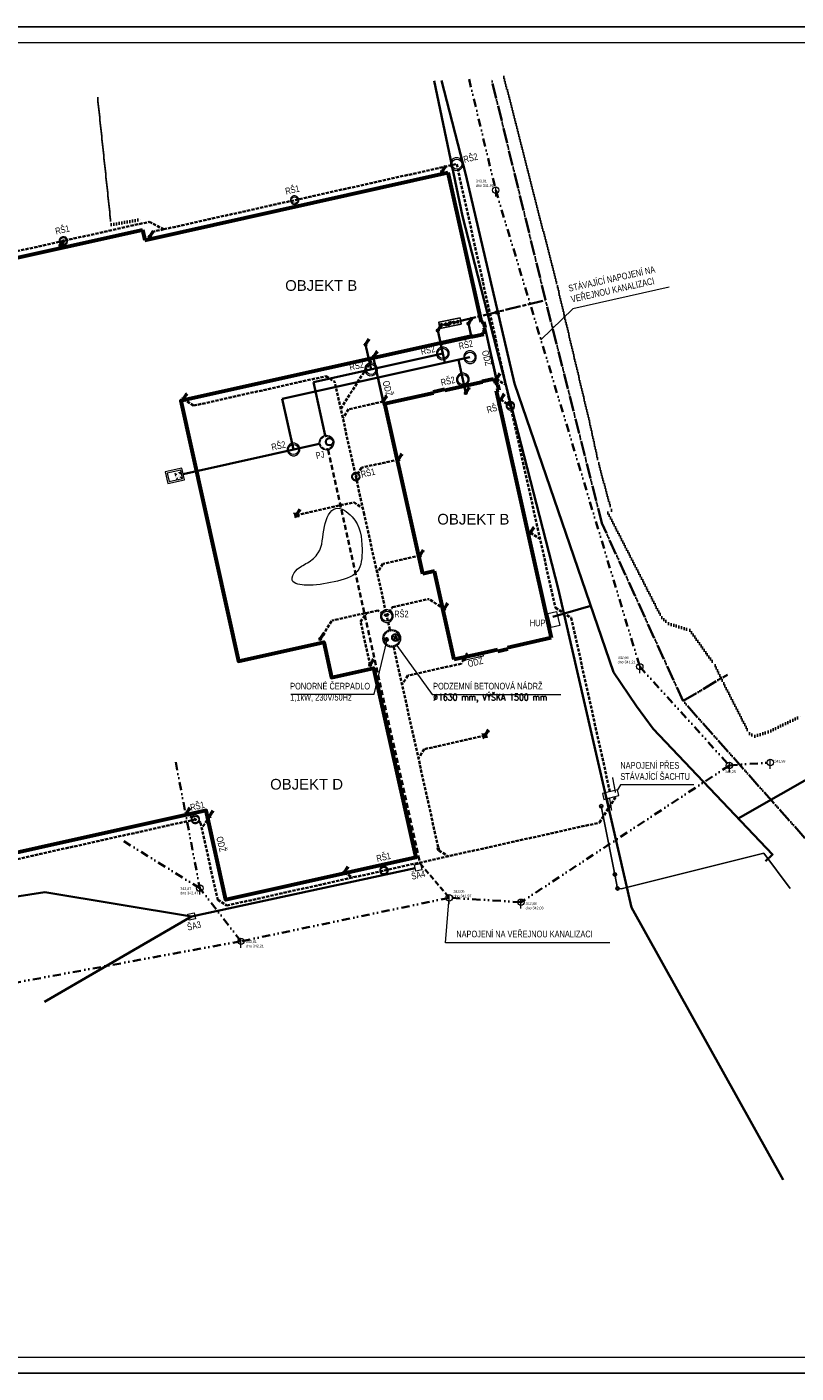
# Model space of a CAD drawing. Header units: millimetres. Extents: x -1433347067 to -1432459507, y -1937135982 to -1937009982.
# Tile 2 of 5: x -1433275027 to -1433202987, y -1937135982 to -1937009982. Entities that reach past the tile are written whole.
import ezdxf
from ezdxf.enums import TextEntityAlignment as Align
from ezdxf.lldxf.tags import DXFTag

# ---------------------------------------------------------------- set-up
doc = ezdxf.new("R2010")
doc.units = ezdxf.units.MM
doc.header["$LTSCALE"] = 20
for name, pattern in [('ACAD_ISO06W100', [36, 24, -3, 0, -3, 0, -3, 0, -3]), ('ACAD_ISO08W100', [36, 24, -3, 6, -3]), ('ACAD_ISO10W100', [18, 12, -3, 0, -3]), ('Carkovana', [0.21, 0.15, -0.06]), ('DASHDOT', [25.4, 12.7, -6.35, 0, -6.35]), ('DASHED', [19.05, 12.7, -6.35]), ('DASHED2', [9.525, 6.35, -3.175]), ('DIVIDE', [31.75, 12.7, -6.35, 0, -6.35, 0, -6.35]), ('TEÈKOVANÁ', [6.35, 0, -6.35])]:
    doc.linetypes.add(name, pattern=pattern)
for name, color, linetype, lineweight in [('24', 7, 'Continuous', 13), ('58', 7, 'Continuous', 13), ('9', 7, 'Continuous', 13), ('AA_FORMÁTY TISK', 7, 'Continuous', 15), ('CKEL_VEDENI_SLABOPROUD_NADZ', 7, 'EL_VEDENI_SLABOPROUD_NADZ', 25), ('CKPLYN_POTRUBI_ST_PODZ', 7, 'PLYN_POTRUBI_ST_PODZ', 25), ('CKSTENY_PODROVINOU', 7, 'Continuous', 13), ('CKVENKOVNI_OSVETLENI_PODZ', 7, 'VENKOVNI_OSVETLENI_PODZ', 25), ('CKVODA_PITNA_PODZ', 7, 'VODA_PITNA_PODZ', 25), ('Standard', 7, 'Continuous', 25), ('Trasy sítí', 7, 'Continuous', 50), ('VZT-texty_male', 3, 'Continuous', 18), ('Z-p_plyn', 4, 'PLYN_ROZVOD', 50), ('ZTI-kan_st_destova', 9, 'Continuous', 50), ('ZTI-kan_st_splaskova', 251, 'Continuous', 50), ('ZTI-kanal_destova', 60, 'Carkovana', 50), ('ZTI-kanal_pripojovaci-popis', 7, 'Continuous', 13), ('ZTI-kanal_splaskova', 2, 'Continuous', 50), ('ZTI-komponenty', 120, 'Continuous', 20), ('ZTI-potrubi_studena_voda', 5, 'DASHDOT', 50), ('ZTI_popis', 254, 'Continuous', 25)]:
    doc.layers.add(name, color=color, linetype=linetype, lineweight=lineweight)
doc.layers.add('AA_FORMÁTY NETISK', color=40, linetype='Continuous', plot=False)
doc.layers.add('Netisk', color=7, linetype='Continuous', plot=False)
doc.styles.add('ARIAL', font='arial.ttf')
doc.styles.get("Standard").update_dxf_attribs({"font": 'ic-simplex.shx', "width": 0.8})
doc.linetypes.add('EL_VEDENI_SLABOPROUD_NADZ', pattern='A,35,-30,[116,CADKON.SHX,S=5,R=0,X=0,Y=0],-35', length=100)
doc.linetypes.add('HRANICE1', pattern='A,6.35,-2.54,[133,ltypeshp.shx,S=2.54,R=0,X=-2.54,Y=0],-2.54,25.4', length=36.83)
doc.linetypes.add('HRANICE2', pattern='A,6.35,-2.54,[132,ltypeshp.shx,S=2.54,R=0,X=-2.54,Y=0],-2.54,25.4', length=36.83)
doc.linetypes.add('KANALIZACE_DESTOVA_NADZ', pattern='A,10,-15,[102,CADKON.SHX,S=5,R=0,X=0,Y=5],-5,[106,CADKON.SHX,S=5,R=0,X=10,Y=0],30,-15,10,-10', length=95)
tags = doc.linetypes.add('PLYN', pattern='A,12.7,-5.08,["GAS",Standard,S=2.54,R=0,X=-2.54,Y=-1.27],-6.35', length=24.13).pattern_tags.tags
tags[6] = DXFTag(74, 10)
doc.linetypes.add('PLYN_POTRUBI_ST_PODZ', pattern='A,35,-15,[113,CADKON.SHX,S=5,R=0,X=0,Y=0],-50', length=100)
doc.linetypes.add('PLYN_ROZVOD', pattern='A,35,-15,[127,CADKON.SHX,S=5,R=0,X=0,Y=0],-15', length=65)
doc.linetypes.add('VENKOVNI_OSVETLENI_PODZ', pattern='A,25,-18,25,-18.25,25,-18.25,["VO",Standard,S=9,R=0,X=-12,Y=-4.5],-12', length=141.5)
doc.linetypes.add('VODA_PITNA_PODZ', pattern='A,35,-15,[117,CADKON.SHX,S=1.25,R=0,X=0,Y=0],-50', length=100)

# ---------------------------------------------------------------- blocks, each defined once
blk = doc.blocks.new('*U282')
at = {"color": 0, "linetype": 'ByBlock', "lineweight": -2}
for p, q in [((35.36, 35.36), (424.26, 424.26)), ((424.26, 424.26), (291.68, 344.71)), ((344.71, 291.68), (424.26, 424.26))]:
    blk.add_line(p, q, dxfattribs=at)
blk.add_circle((0, 0), 50, dxfattribs=at)
blk = doc.blocks.new('*U286')
at = {"color": 0, "linetype": 'ByBlock', "lineweight": -2}
for p, q in [((35.36, 35.36), (424.26, 424.26)), ((424.26, 424.26), (291.68, 344.71)), ((344.71, 291.68), (424.26, 424.26))]:
    blk.add_line(p, q, dxfattribs=at)
blk.add_circle((0, 0), 50, dxfattribs=at)
blk = doc.blocks.new('*U287')
at = {"color": 0, "linetype": 'ByBlock', "lineweight": -2}
for p, q in [((35.36, 35.36), (424.26, 424.26)), ((424.26, 424.26), (291.68, 344.71)), ((344.71, 291.68), (424.26, 424.26))]:
    blk.add_line(p, q, dxfattribs=at)
blk.add_circle((0, 0), 50, dxfattribs=at)
blk = doc.blocks.new('*U288')
at = {"color": 0, "linetype": 'ByBlock', "lineweight": -2}
for p, q in [((35.36, 35.36), (424.26, 424.26)), ((424.26, 424.26), (291.68, 344.71)), ((344.71, 291.68), (424.26, 424.26))]:
    blk.add_line(p, q, dxfattribs=at)
blk.add_circle((0, 0), 50, dxfattribs=at)
blk = doc.blocks.new('*U289')
at = {"color": 0, "linetype": 'ByBlock', "lineweight": -2}
for p, q in [((35.36, 35.36), (424.26, 424.26)), ((424.26, 424.26), (291.68, 344.71)), ((344.71, 291.68), (424.26, 424.26))]:
    blk.add_line(p, q, dxfattribs=at)
blk.add_circle((0, 0), 50, dxfattribs=at)
blk = doc.blocks.new('*U290')
at = {"color": 0, "linetype": 'ByBlock', "lineweight": -2}
for p, q in [((35.36, 35.36), (424.26, 424.26)), ((424.26, 424.26), (291.68, 344.71)), ((344.71, 291.68), (424.26, 424.26))]:
    blk.add_line(p, q, dxfattribs=at)
blk.add_circle((0, 0), 50, dxfattribs=at)
blk = doc.blocks.new('*U291')
at = {"color": 0, "linetype": 'ByBlock', "lineweight": -2}
for p, q in [((35.36, 35.36), (424.26, 424.26)), ((424.26, 424.26), (291.68, 344.71)), ((344.71, 291.68), (424.26, 424.26))]:
    blk.add_line(p, q, dxfattribs=at)
blk.add_circle((0, 0), 50, dxfattribs=at)
blk = doc.blocks.new('*U292')
at = {"color": 0, "linetype": 'ByBlock', "lineweight": -2}
for p, q in [((35.36, 35.36), (424.26, 424.26)), ((424.26, 424.26), (291.68, 344.71)), ((344.71, 291.68), (424.26, 424.26))]:
    blk.add_line(p, q, dxfattribs=at)
blk.add_circle((0, 0), 50, dxfattribs=at)
blk = doc.blocks.new('*U293')
at = {"color": 0, "linetype": 'ByBlock', "lineweight": -2}
for p, q in [((35.36, 35.36), (424.26, 424.26)), ((424.26, 424.26), (291.68, 344.71)), ((344.71, 291.68), (424.26, 424.26))]:
    blk.add_line(p, q, dxfattribs=at)
blk.add_circle((0, 0), 50, dxfattribs=at)
blk = doc.blocks.new('*U294')
at = {"color": 0, "linetype": 'ByBlock', "lineweight": -2}
for p, q in [((35.36, 35.36), (424.26, 424.26)), ((424.26, 424.26), (291.68, 344.71)), ((344.71, 291.68), (424.26, 424.26))]:
    blk.add_line(p, q, dxfattribs=at)
blk.add_circle((0, 0), 50, dxfattribs=at)
blk = doc.blocks.new('*U295')
at = {"color": 0, "linetype": 'ByBlock', "lineweight": -2}
for p, q in [((35.36, 35.36), (424.26, 424.26)), ((424.26, 424.26), (291.68, 344.71)), ((344.71, 291.68), (424.26, 424.26))]:
    blk.add_line(p, q, dxfattribs=at)
blk.add_circle((0, 0), 50, dxfattribs=at)
blk = doc.blocks.new('*U296')
at = {"color": 0, "linetype": 'ByBlock', "lineweight": -2}
for p, q in [((35.36, 35.36), (424.26, 424.26)), ((424.26, 424.26), (291.68, 344.71)), ((344.71, 291.68), (424.26, 424.26))]:
    blk.add_line(p, q, dxfattribs=at)
blk.add_circle((0, 0), 50, dxfattribs=at)
blk = doc.blocks.new('*U297')
at = {"color": 0, "linetype": 'ByBlock', "lineweight": -2}
for p, q in [((35.36, 35.36), (424.26, 424.26)), ((424.26, 424.26), (291.68, 344.71)), ((344.71, 291.68), (424.26, 424.26))]:
    blk.add_line(p, q, dxfattribs=at)
blk.add_circle((0, 0), 50, dxfattribs=at)
blk = doc.blocks.new('*U298')
at = {"color": 0, "linetype": 'ByBlock', "lineweight": -2}
for p, q in [((35.36, 35.36), (424.26, 424.26)), ((424.26, 424.26), (291.68, 344.71)), ((344.71, 291.68), (424.26, 424.26))]:
    blk.add_line(p, q, dxfattribs=at)
blk.add_circle((0, 0), 50, dxfattribs=at)
blk = doc.blocks.new('*U299')
at = {"color": 0, "linetype": 'ByBlock', "lineweight": -2}
for p, q in [((35.36, 35.36), (424.26, 424.26)), ((424.26, 424.26), (291.68, 344.71)), ((344.71, 291.68), (424.26, 424.26))]:
    blk.add_line(p, q, dxfattribs=at)
blk.add_circle((0, 0), 50, dxfattribs=at)
blk = doc.blocks.new('*U300')
at = {"color": 0, "linetype": 'ByBlock', "lineweight": -2}
for p, q in [((35.36, 35.36), (424.26, 424.26)), ((424.26, 424.26), (291.68, 344.71)), ((344.71, 291.68), (424.26, 424.26))]:
    blk.add_line(p, q, dxfattribs=at)
blk.add_circle((0, 0), 50, dxfattribs=at)
blk = doc.blocks.new('*U301')
at = {"color": 0, "linetype": 'ByBlock', "lineweight": -2}
for p, q in [((35.36, 35.36), (424.26, 424.26)), ((424.26, 424.26), (291.68, 344.71)), ((344.71, 291.68), (424.26, 424.26))]:
    blk.add_line(p, q, dxfattribs=at)
blk.add_circle((0, 0), 50, dxfattribs=at)
blk = doc.blocks.new('*U302')
at = {"color": 0, "linetype": 'ByBlock', "lineweight": -2}
for p, q in [((35.36, 35.36), (424.26, 424.26)), ((424.26, 424.26), (291.68, 344.71)), ((344.71, 291.68), (424.26, 424.26))]:
    blk.add_line(p, q, dxfattribs=at)
blk.add_circle((0, 0), 50, dxfattribs=at)
blk = doc.blocks.new('*U303')
at = {"color": 0, "linetype": 'ByBlock', "lineweight": -2}
for p, q in [((35.36, 35.36), (424.26, 424.26)), ((424.26, 424.26), (291.68, 344.71)), ((344.71, 291.68), (424.26, 424.26))]:
    blk.add_line(p, q, dxfattribs=at)
blk.add_circle((0, 0), 50, dxfattribs=at)
blk = doc.blocks.new('*U278')
at = {"color": 0, "linetype": 'ByBlock', "lineweight": -2}
for points in [[(286.1, 0), (65, 0)], [(309.21, 55.79), (152.87, 212.13)], [(365, 78.9), (365, 300)], [(420.79, 55.79), (577.13, 212.13)], [(665, 0), (443.9, 0)], [(152.87, -212.13), (309.21, -55.79)], [(365, -300), (365, -78.9)], [(577.13, -212.13), (420.79, -55.79)]]:
    blk.add_lwpolyline(points, dxfattribs=at)
for radius in [365, 300, 78.9]:
    blk.add_circle((365, 0), radius, dxfattribs=at)
blk = doc.blocks.new('*U304')
at = {"color": 0, "linetype": 'ByBlock', "lineweight": -2}
for p, q in [((35.36, 35.36), (424.26, 424.26)), ((424.26, 424.26), (291.68, 344.71)), ((344.71, 291.68), (424.26, 424.26))]:
    blk.add_line(p, q, dxfattribs=at)
blk.add_circle((0, 0), 50, dxfattribs=at)
blk = doc.blocks.new('*U277', base_point=(-190, 0))
at = {"linetype": 'ByBlock'}
blk.add_circle((0, 0), 150, dxfattribs=at)
for start, end in [(0, 180), (180, 0)]:
    blk.add_arc((0, 0), 190, start, end, dxfattribs=at)
blk = doc.blocks.new('*U305', base_point=(125, 125))
at = {"linetype": 'ByBlock'}
for p, q in [((-44, 294), (0, 250)), ((-44, -44), (0, 0)), ((250, 250), (294, 294)), ((250, 0), (294, -44))]:
    blk.add_line(p, q, dxfattribs=at)
for points in [[(0, 0), (250, 0), (250, 250), (0, 250)], [(20, 20), (230, 20), (230, 230), (20, 230)], [(65, 65), (185, 65), (185, 185), (65, 185)], [(75, 75), (175, 75), (175, 175), (75, 175)]]:
    blk.add_lwpolyline(points, close=True, dxfattribs=at)
blk.add_text('S', height=50, dxfattribs=at).set_placement((127, 102), align=Align.CENTER)
blk = doc.blocks.new('*U311')
at = {"color": 0, "linetype": 'ByBlock', "lineweight": -2}
for p, q in [((35.36, 35.36), (424.26, 424.26)), ((424.26, 424.26), (291.68, 344.71)), ((344.71, 291.68), (424.26, 424.26))]:
    blk.add_line(p, q, dxfattribs=at)
blk.add_circle((0, 0), 50, dxfattribs=at)
blk = doc.blocks.new('*U312')
at = {"color": 0, "linetype": 'ByBlock', "lineweight": -2}
for p, q in [((35.36, 35.36), (424.26, 424.26)), ((424.26, 424.26), (291.68, 344.71)), ((344.71, 291.68), (424.26, 424.26))]:
    blk.add_line(p, q, dxfattribs=at)
blk.add_circle((0, 0), 50, dxfattribs=at)
blk = doc.blocks.new('*U313')
at = {"color": 0, "linetype": 'ByBlock', "lineweight": -2}
for p, q in [((35.36, 35.36), (424.26, 424.26)), ((424.26, 424.26), (291.68, 344.71)), ((344.71, 291.68), (424.26, 424.26))]:
    blk.add_line(p, q, dxfattribs=at)
blk.add_circle((0, 0), 50, dxfattribs=at)
blk = doc.blocks.new('*U314')
at = {"color": 0, "linetype": 'ByBlock', "lineweight": -2}
for p, q in [((35.36, 35.36), (424.26, 424.26)), ((424.26, 424.26), (291.68, 344.71)), ((344.71, 291.68), (424.26, 424.26))]:
    blk.add_line(p, q, dxfattribs=at)
blk.add_circle((0, 0), 50, dxfattribs=at)
blk = doc.blocks.new('*U310')
at = {"color": 0, "linetype": 'ByBlock', "lineweight": -2}
for centre, radius in [((690, 0), 690), ((390, 0), 390), ((390, 0), 300)]:
    blk.add_circle(centre, radius, dxfattribs=at)
at = {"color": 0, "linetype": 'DASHED', "lineweight": -2}
blk.add_circle((690, 0), 600, dxfattribs=at)
blk = doc.blocks.new('*U309', base_point=(0, 650))
at = {"color": 0, "linetype": 'ByBlock', "lineweight": -2}
for p, q in [((950, 1450), (-150, 1450)), ((-150, 1450), (-150, -150)), ((0, 1300), (0, 0)), ((800, 1300), (0, 1300)), ((800, 0), (800, 1300)), ((950, -150), (950, 1450)), ((0, 0), (800, 0)), ((-150, -150), (950, -150))]:
    blk.add_line(p, q, dxfattribs=at)
blk = doc.blocks.new('*U308')
at = {"linetype": 'DIVIDE'}
for p, q in [((0, 600), (600, 0)), ((0, 0), (600, 600))]:
    blk.add_line(p, q, dxfattribs=at)
blk.add_lwpolyline([(0, 0), (600, 0), (600, 600), (0, 600)], close=True, dxfattribs=at)

msp = doc.modelspace()

# ---------------------------------------------------------------- linework, layer by layer
at = {"lineweight": 60}
for p, q in [((-1433263971.291651, -1937029932.697527), (-1433235605.39476, -1937023622.531852)), ((-1433235605.39476, -1937023622.531852), (-1433232490.407138, -1937037625.241486)), ((-1433340888.438122, -1937046024.061465), (-1433264185.990251, -1937028961.136172)), ((-1433264185.990251, -1937028961.136172), (-1433263971.291651, -1937029932.697527)), ((-1433232490.407138, -1937037625.241486), (-1433232256.133851, -1937037573.125974)), ((-1433232256.133851, -1937037573.125974), (-1433232134.530988, -1937038119.763645)), ((-1433232134.530988, -1937038119.763645), (-1433232212.622084, -1937038137.135483)), ((-1433232212.622084, -1937038137.135483), (-1433232169.19249, -1937038332.363222)), ((-1433232203.853992, -1937038544.9628), (-1433232281.945088, -1937038562.334637)), ((-1433232238.515494, -1937038757.562377), (-1433232281.945088, -1937038562.334637)), ((-1433232169.19249, -1937038332.363222), (-1433232247.283586, -1937038349.73506)), ((-1433232247.283586, -1937038349.73506), (-1433232203.853992, -1937038544.9628)), ((-1433235886.664676, -1937043979.349192), (-1433232362.803974, -1937043195.445022)), ((-1433232373.661372, -1937043146.638087), (-1433231319.833436, -1937042912.207676)), ((-1433232362.803974, -1937043195.445022), (-1433232373.661372, -1937043146.638087)), ((-1433231271.12129, -1937043106.26028), (-1433231319.833436, -1937042912.207676)), ((-1433231271.12129, -1937043106.26028), (-1433231193.030194, -1937043088.888443)), ((-1433231193.030194, -1937043088.888443), (-1433231149.6006, -1937043284.116182)), ((-1433231149.6006, -1937043284.116182), (-1433231071.509504, -1937043266.744345)), ((-1433231071.509504, -1937043266.744345), (-1433231028.07991, -1937043461.972085)), ((-1433241504.342888, -1937045229.035756), (-1433236960.417245, -1937044218.211958)), ((-1433236979.960562, -1937044130.359476), (-1433235906.207994, -1937043891.496709)), ((-1433230828.385952, -1937043991.237918), (-1433231062.659239, -1937044043.353431)), ((-1433231062.659239, -1937044043.353431), (-1433230663.106976, -1937045839.448637)), ((-1433231028.07991, -1937043461.972085), (-1433230949.988814, -1937043444.600247)), ((-1433230949.988814, -1937043444.600247), (-1433230828.385952, -1937043991.237918)), ((-1433237960.488027, -1937061159.619321), (-1433241504.342888, -1937045229.035756)), ((-1433230663.106976, -1937045839.448637), (-1433225916.252363, -1937067177.840593)), ((-1433236857.451297, -1937060914.242116), (-1433237960.488027, -1937061159.619321)), ((-1433235013.865036, -1937069201.659669), (-1433236857.451297, -1937060914.242116)), ((-1433225916.252363, -1937067177.840593), (-1433230020.915591, -1937068090.947805)), ((-1433230948.247355, -1937068297.238376), (-1433232563.756902, -1937068656.618266)), ((-1433230915.67516, -1937068443.659181), (-1433230948.247355, -1937068297.238376)), ((-1433229988.343396, -1937068237.36861), (-1433230915.67516, -1937068443.659181)), ((-1433230020.915591, -1937068090.947805), (-1433229988.343396, -1937068237.36861)), ((-1433232563.756902, -1937068656.618266), (-1433235013.865036, -1937069201.659669))]:
    msp.add_line(p, q, dxfattribs=at)
at = {"lineweight": 18}
for p, q in [((-1433232002.276502, -1937038314.526077), (-1433232148.696514, -1937038347.101839)), ((-1433230916.417768, -1937043195.193123), (-1433232002.276502, -1937038314.526077)), ((-1433232148.696514, -1937038347.101839), (-1433231062.83778, -1937043227.768885)), ((-1433242493.454217, -1937040961.998559), (-1433242639.874229, -1937040994.574322)), ((-1433242639.874229, -1937040994.574322), (-1433241662.601368, -1937045387.174663)), ((-1433241516.181357, -1937045354.598901), (-1433242493.454217, -1937040961.998559)), ((-1433231062.83778, -1937043227.768885), (-1433230916.417768, -1937043195.193123)), ((-1433241662.601368, -1937045387.174663), (-1433241516.181357, -1937045354.598901)), ((-1433234251.22303, -1937069130.02361), (-1433232298.945632, -1937068695.727671)), ((-1433234218.650835, -1937069276.444415), (-1433234251.22303, -1937069130.02361)), ((-1433234218.650835, -1937069276.444415), (-1433232266.373437, -1937068842.148476)), ((-1433232266.373437, -1937068842.148476), (-1433232298.945632, -1937068695.727671)), ((-1433258045.511617, -1937084234.473223), (-1433258191.931628, -1937084267.048985)), ((-1433258191.931628, -1937084267.048985), (-1433257106.072895, -1937089147.716031)), ((-1433256959.652883, -1937089115.140269), (-1433258045.511617, -1937084234.473223)), ((-1433257106.072895, -1937089147.716031), (-1433256959.652883, -1937089115.140269))]:
    msp.add_line(p, q, dxfattribs=at)
for p, q in [((-1433236960.417245, -1937044218.211958), (-1433236979.960562, -1937044130.359476)), ((-1433235906.207994, -1937043891.496709), (-1433235886.664676, -1937043979.349192))]:
    msp.add_line(p, q)
at = {"lineweight": 60}
msp.add_lwpolyline([(-1433232238.515494, -1937038757.562377), (-1433233297.625982, -1937038993.167924), (-1433233313.91208, -1937038919.957521), (-1433260621.392179, -1937044994.671967), (-1433255205.721821, -1937069339.571116), (-1433247225.787958, -1937067564.386466), (-1433246489.656342, -1937070873.496655), (-1433242555.817385, -1937069998.390338), (-1433238613.496, -1937087720.188415), (-1433256388.981706, -1937091674.452939), (-1433258248.854064, -1937083313.824984), (-1433329087.239438, -1937099072.253128), (-1433340888.438122, -1937046024.061465)], dxfattribs=at)
at = {"layer": '24', "color": 52, "linetype": 'Carkovana'}
for p, q in [((-1433219892.899203, -1937081643.294817), (-1433220156.461546, -1937080240.537826)), ((-1433220683.294078, -1937082136.266358), (-1433220481.835506, -1937083324.580438)), ((-1433220483.307745, -1937082125.020625), (-1433220284.378227, -1937083291.416349))]:
    msp.add_line(p, q, dxfattribs=at)
at = {"layer": '24', "color": 52, "linetype": 'Continuous'}
msp.add_lwpolyline([(-1433220979.09726, -1937082296.629938), (-1433219577.551563, -1937081934.772826), (-1433219719.215113, -1937081386.081215), (-1433221120.76081, -1937081747.938326), (-1433220979.09726, -1937082296.629938)], close=True, dxfattribs=at)
at = {"layer": '58', "color": 18, "linetype": 'DIVIDE', "lineweight": 35, "ltscale": 3, "true_color": 0x000000}
for p, q in [((-1433233612.64538, -1937014865.641603), (-1433231123.18289, -1937025263.051067)), ((-1433231123.18289, -1937025263.051067), (-1433217627.376406, -1937069859.502242)), ((-1433217627.376406, -1937069859.502242), (-1433209235.008525, -1937079106.197399)), ((-1433209235.008525, -1937079106.197399), (-1433228752.290812, -1937091910.188229)), ((-1433209235.008525, -1937079106.197399), (-1433205403.344399, -1937078830.489171)), ((-1433235470.804258, -1937091496.443049), (-1433254978.816921, -1937095567.415896)), ((-1433228752.290812, -1937091910.188229), (-1433235470.804258, -1937091496.443049)), ((-1433254978.816921, -1937095567.415896), (-1433279009.418237, -1937099975.945967))]:
    msp.add_line(p, q, dxfattribs=at)
at = {"layer": '58', "color": 9, "linetype": 'DIVIDE', "lineweight": 35, "ltscale": 3}
for p, q in [((-1433261092.082382, -1937078803.886835), (-1433258830.921957, -1937090601.145284)), ((-1433258830.921957, -1937090601.145284), (-1433266101.495565, -1937086100.752703)), ((-1433254978.816921, -1937095567.415896), (-1433258830.921957, -1937090601.145284))]:
    msp.add_line(p, q, dxfattribs=at)
at = {"layer": '9', "color": 5, "linetype": 'Continuous'}
for p, q in [((-1433231122.445666, -1937025863.046889), (-1433231123.551502, -1937024963.053156)), ((-1433231114.136196, -1937036730.992095), (-1433230818.111902, -1937036678.741353)), ((-1433217626.639183, -1937070459.498064), (-1433217627.745018, -1937069559.504331)), ((-1433205402.607175, -1937079430.484993), (-1433205403.713011, -1937078530.49126)), ((-1433209234.271301, -1937079706.193221), (-1433209235.377137, -1937078806.199489)), ((-1433258830.184732, -1937091201.141106), (-1433258831.290569, -1937090301.147373)), ((-1433235470.067034, -1937092096.438871), (-1433235471.17287, -1937091196.445138)), ((-1433228751.553588, -1937092510.18405), (-1433228752.659423, -1937091610.190318)), ((-1433254978.079698, -1937096167.411718), (-1433254979.185533, -1937095267.417986))]:
    msp.add_line(p, q, dxfattribs=at)
msp.add_lwpolyline([(-1433231140.261567, -1937036582.979949), (-1433230844.237274, -1937036530.729206), (-1433230791.986531, -1937036826.753499), (-1433231088.010824, -1937036879.004242), (-1433231140.261567, -1937036582.979949)], close=True, dxfattribs=at)
for centre in [(-1433231123.18289, -1937025263.051067), (-1433217627.376406, -1937069859.502242), (-1433205403.344399, -1937078830.489171), (-1433209235.008525, -1937079106.197399), (-1433258830.921957, -1937090601.145284), (-1433235470.804258, -1937091496.443049), (-1433228752.290812, -1937091910.188229), (-1433254978.816921, -1937095567.415896)]:
    msp.add_circle(centre, 300, dxfattribs=at)
at = {"layer": 'AA_FORMÁTY NETISK'}
msp.add_lwpolyline([(-1433168866.615029, -1937009981.529214), (-1433347066.615029, -1937009981.529214), (-1433347066.615029, -1937135981.529214), (-1433168866.615029, -1937135981.529214)], close=True, dxfattribs=at)
at = {"layer": 'AA_FORMÁTY TISK'}
msp.add_lwpolyline([(-1433170366.615029, -1937011481.529214), (-1433345566.615029, -1937011481.529214), (-1433345566.615029, -1937134481.529214), (-1433170366.615029, -1937134481.529214)], close=True, dxfattribs=at)
at = {"layer": 'CKEL_VEDENI_SLABOPROUD_NADZ', "color": 6, "linetype": 'TEÈKOVANÁ', "lineweight": 50, "ltscale": 2}
for points in [[(-1433230345.904921, -1937014696.112633), (-1433225336.930418, -1937034264.506358), (-1433222346.930418, -1937046894.506358), (-1433221476.930418, -1937050854.506358), (-1433220286.930418, -1937055224.506358), (-1433220606.930418, -1937055464.506358), (-1433215566.930418, -1937065274.506358), (-1433214936.930418, -1937065824.506358), (-1433212926.930418, -1937066454.506358), (-1433210566.930418, -1937069754.506358), (-1433209766.930418, -1937071444.506358), (-1433207356.930418, -1937076124.506358), (-1433206836.930418, -1937076364.506358), (-1433205596.930418, -1937075964.506358), (-1433202416.930418, -1937074434.506358)], [(-1433268396.980666, -1937016670.790379), (-1433267146.930418, -1937028484.506358), (-1433264366.930418, -1937028004.506358)]]:
    msp.add_lwpolyline(points, dxfattribs=at)
at = {"layer": 'CKPLYN_POTRUBI_ST_PODZ', "linetype": 'PLYN', "lineweight": 35, "ltscale": 5}
for points in [[(-1433205855.358606, -1937088051.738998), (-1433205193.295418, -1937087444.018274), (-1433216375.613274, -1937075671.643615), (-1433217934.74895, -1937073563.222347), (-1433220073.197558, -1937070379.228324), (-1433229367.671711, -1937043370.984908), (-1433233913.626011, -1937023824.968472), (-1433236189.527117, -1937014999.370044)], [(-1433208406.336407, -1937084061.434913), (-1433200429.22643, -1937079525.840435), (-1433201365.059662, -1937076190.981952), (-1433177654.370955, -1937066423.76122)]]:
    msp.add_lwpolyline(points, dxfattribs=at)
at = {"layer": 'CKSTENY_PODROVINOU', "start_tangent": (0.9992076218, -0.039801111), "end_tangent": (0.9992076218, -0.0398011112)}
msp.add_spline([(-1433248858.423164, -1937062241.774657), (-1433246251.04284, -1937061914.86321), (-1433244082.743971, -1937060956.028314), (-1433243637.644815, -1937058868.921387), (-1433244574.805596, -1937055823.531672), (-1433246085.099171, -1937055042.853641), (-1433247159.235605, -1937056746.412309), (-1433247734.967774, -1937059208.600078), (-1433248748.074697, -1937060138.294813), (-1433249827.746812, -1937060876.747563), (-1433250176.602376, -1937061750.106072), (-1433248858.423164, -1937062241.774657)], degree=3, dxfattribs=at)
at = {"layer": 'CKVENKOVNI_OSVETLENI_PODZ', "linetype": 'HRANICE1', "lineweight": 35, "ltscale": 2}
for points in [[(-1433236887.052666, -1937015035.568447), (-1433234229.027681, -1937027695.341726), (-1433225276.632237, -1937062531.197146)], [(-1433225276.632237, -1937062531.197146), (-1433218408.626173, -1937092401.801648), (-1433204204.105525, -1937117903.047573)]]:
    msp.add_lwpolyline(points, dxfattribs=at)
at = {"layer": 'CKVODA_PITNA_PODZ', "color": 5, "linetype": 'ACAD_ISO06W100', "lineweight": 35, "ltscale": 3}
for p, q in [((-1433226454.560948, -1937035553.757593), (-1433231541.955422, -1937014758.182213)), ((-1433221181.860986, -1937056423.467216), (-1433226454.560948, -1937035553.757593)), ((-1433213571.038275, -1937073075.227348), (-1433221181.860986, -1937056423.467216)), ((-1433213553.838087, -1937073065.021784), (-1433209425.793004, -1937070615.686406)), ((-1433202162.950894, -1937085908.635011), (-1433213571.038275, -1937073075.227348))]:
    msp.add_line(p, q, dxfattribs=at)
at = {"layer": 'Netisk', "color": 56, "linetype": 'Continuous'}
for p, q in [((-1433219957.479823, -1937089309.379955), (-1433221236.329119, -1937082921.946475)), ((-1433206014.899858, -1937087331.247015), (-1433219384.839921, -1937090643.677352)), ((-1433203556.856494, -1937090632.709544), (-1433206014.899858, -1937087331.247015)), ((-1433219704.872854, -1937090617.070561), (-1433219957.479823, -1937089309.379955)), ((-1433219384.839921, -1937090643.677352), (-1433219704.872854, -1937090617.070561))]:
    msp.add_line(p, q, dxfattribs=at)
for centre in [(-1433221236.329119, -1937082921.946474), (-1433219957.479823, -1937089309.379955), (-1433219704.872854, -1937090617.070561)]:
    msp.add_circle(centre, 150, dxfattribs=at)
at = {"layer": 'Standard', "color": 5, "linetype": 'Continuous'}
for p, q in [((-1433236262.812154, -1937037749.972238), (-1433235725.63714, -1937037945.992394)), ((-1433236262.812154, -1937037749.972238), (-1433236202.113475, -1937038044.266445)), ((-1433235786.335819, -1937037651.698187), (-1433236202.113475, -1937038044.266445)), ((-1433235591.938443, -1937037749.662447), (-1433236021.095631, -1937037838.176844)), ((-1433235725.63714, -1937037945.992394), (-1433235786.335819, -1937037651.698187)), ((-1433235578.085851, -1937037948.962588), (-1433235600.709843, -1937037839.271408)), ((-1433235289.496167, -1937037510.395611), (-1433235578.085851, -1937037948.962588)), ((-1433235578.085851, -1937037948.962588), (-1433235461.538972, -1937037924.924597)), ((-1433234393.697521, -1937037502.523227), (-1433235256.404262, -1937037680.457954)), ((-1433235126.724931, -1937037515.652324), (-1433234589.549918, -1937037711.67248)), ((-1433235126.724931, -1937037515.652324), (-1433235066.026252, -1937037809.946531)), ((-1433234650.248596, -1937037417.378273), (-1433235066.026252, -1937037809.946531)), ((-1433234589.549918, -1937037711.67248), (-1433234650.248596, -1937037417.378273))]:
    msp.add_line(p, q, dxfattribs=at)
at = {"layer": 'Standard', "color": 2, "linetype": 'Continuous', "lineweight": 18}
for p, q in [((-1433226235.634463, -1937064885.377268), (-1433225426.792738, -1937064699.164851)), ((-1433225426.792738, -1937064699.164851), (-1433225128.404167, -1937065995.260627)), ((-1433225937.245892, -1937066181.473044), (-1433226235.634463, -1937064885.377268)), ((-1433225128.404167, -1937065995.260627), (-1433225937.245892, -1937066181.473044))]:
    msp.add_line(p, q, dxfattribs=at)
at = {"layer": 'Standard', "color": 5, "linetype": 'Continuous'}
msp.add_lwpolyline([(-1433234349.265267, -1937037799.167636), (-1433236348.166001, -1937038210.32464), (-1433236458.456553, -1937037624.905519), (-1433234459.55582, -1937037213.748515), (-1433234349.265267, -1937037799.167636)], close=True, dxfattribs=at)
msp.add_circle((-1433235424.171351, -1937037715.060204), 119.908819, dxfattribs=at)
at = {"layer": 'Trasy sítí', "color": 30, "linetype": 'KANALIZACE_DESTOVA_NADZ', "lineweight": 35}
for p, q in [((-1433238675.613934, -1937088716.4039), (-1433259599.280929, -1937093245.047211)), ((-1433273351.680421, -1937090959.132564), (-1433328330.083206, -1937099627.708525)), ((-1433259599.280929, -1937093245.047211), (-1433273351.680421, -1937090959.132564)), ((-1433259599.280929, -1937093245.047211), (-1433273393.261242, -1937101247.701834))]:
    msp.add_line(p, q, dxfattribs=at)
at = {"layer": 'Trasy sítí', "color": 30, "linetype": 'Continuous', "lineweight": 18}
for points in [[(-1433238739.075449, -1937088423.192993), (-1433238152.653635, -1937088296.269962), (-1433238025.730604, -1937088882.691777), (-1433238612.152419, -1937089009.614807), (-1433238739.075449, -1937088423.192993)], [(-1433259952.803142, -1937093014.615999), (-1433259366.381327, -1937092887.692968), (-1433259239.458297, -1937093474.114782), (-1433259825.880111, -1937093601.037813), (-1433259952.803142, -1937093014.615999)]]:
    msp.add_lwpolyline(points, close=True, dxfattribs=at)
at = {"layer": 'Z-p_plyn', "linetype": 'HRANICE2', "lineweight": 35}
msp.add_lwpolyline([(-1433222211.704243, -1937064165.072671), (-1433225777.732716, -1937065208.231414)], dxfattribs=at)
at = {"layer": 'ZTI-kanal_destova', "linetype": 'Carkovana', "lineweight": 35, "ltscale": 100}
for p, q in [((-1433262203.8283, -1937028926.151465), (-1433234772.954239, -1937022818.357388)), ((-1433329687.704078, -1937042929.463359), (-1433263577.755985, -1937028224.811391)), ((-1433263577.755985, -1937028224.811391), (-1433262203.8283, -1937028926.151465)), ((-1433256316.301837, -1937092222.798368), (-1433221409.489396, -1937084458.573118))]:
    msp.add_line(p, q, dxfattribs=at)
for points in [[(-1433236137.122401, -1937023534.824592), (-1433235831.178572, -1937023053.848309)], [(-1433234772.954239, -1937022818.357388), (-1433225534.569791, -1937064352.772326)], [(-1433263527.741725, -1937029627.243902), (-1433263226.471593, -1937029153.61517)], [(-1433262203.8283, -1937028926.151465), (-1433263226.471593, -1937029153.61517)], [(-1433271881.481583, -1937030442.117907), (-1433271607.096459, -1937030010.75527)], [(-1433242548.367561, -1937040861.905828), (-1433245636.082364, -1937045716.122334)], [(-1433259419.188789, -1937045431.297728), (-1433247036.444643, -1937042677.038372)], [(-1433247036.444643, -1937042677.038372), (-1433246192.678297, -1937043213.749051)], [(-1433243438.418941, -1937055596.493196), (-1433246192.678297, -1937043213.749051)], [(-1433231046.195099, -1937042948.749043), (-1433230171.677296, -1937043505.020393)], [(-1433260383.968032, -1937044817.612049), (-1433259419.188789, -1937045431.297728)], [(-1433244899.574728, -1937045770.613661), (-1433245436.285407, -1937046614.380007)], [(-1433241660.736525, -1937045050.207884), (-1433244899.574728, -1937045770.613661)], [(-1433230650.266122, -1937044866.52203), (-1433229740.063578, -1937045445.492059)], [(-1433240221.231395, -1937050465.065186), (-1433243684.080391, -1937051235.297061)], [(-1433243684.080391, -1937051235.297061), (-1433244220.79107, -1937052079.063407)], [(-1433249774.377242, -1937055671.069645), (-1433244411.538755, -1937054478.228389)], [(-1433244411.538755, -1937054478.228389), (-1433243567.772408, -1937055014.939068)], [(-1433241035.079841, -1937066401.551589), (-1433243438.418941, -1937055596.493196)], [(-1433227876.907127, -1937057335.036537), (-1433226966.730181, -1937057913.990283)], [(-1433238222.611137, -1937059468.268928), (-1433241681.708424, -1937060237.666321)], [(-1433241681.708424, -1937060237.666321), (-1433242218.419102, -1937061081.432667)], [(-1433242160.881531, -1937064595.359145), (-1433246461.489202, -1937065551.931353)], [(-1433241317.115185, -1937065132.069824), (-1433242160.881531, -1937064595.359145)], [(-1433241317.747798, -1937065132.210534), (-1433240781.037119, -1937064288.444188)], [(-1433240781.037119, -1937064288.444188), (-1433237384.501085, -1937063532.96212)], [(-1433235946.153451, -1937064447.879549), (-1433237384.501085, -1937063532.96212)], [(-1433225534.569791, -1937064352.772326), (-1433224042.051452, -1937065302.147156)], [(-1433247550.021622, -1937067263.220244), (-1433246461.489202, -1937065551.931353)], [(-1433243773.138546, -1937065678.356272), (-1433243236.427866, -1937064834.589926)], [(-1433242880.117939, -1937069697.352449), (-1433243773.138546, -1937065678.356272)], [(-1433220424.068919, -1937081568.06341), (-1433224042.051452, -1937065302.147156)], [(-1433240674.629098, -1937068021.94514), (-1433236438.006088, -1937087071.002511)], [(-1433234350.52195, -1937069582.999372), (-1433239355.467113, -1937070696.235411)], [(-1433234085.104445, -1937069165.734789), (-1433234350.52195, -1937069582.999372)], [(-1433239355.467113, -1937070696.235411), (-1433239892.177793, -1937071540.001757)], [(-1433232132.408257, -1937076319.508093), (-1433237823.318888, -1937077585.274053)], [(-1433237823.318888, -1937077585.274053), (-1433238360.029568, -1937078429.040399)], [(-1433221409.489396, -1937084458.573118), (-1433219848.649107, -1937082004.765959)], [(-1433260096.319132, -1937083625.831061), (-1433258764.451252, -1937084473.017866)], [(-1433317322.868925, -1937097078.960722), (-1433259252.552786, -1937084162.54174)], [(-1433258764.451252, -1937084473.017866), (-1433257160.068183, -1937091686.087689)], [(-1433257923.822242, -1937083870.683867), (-1433258645.923042, -1937085005.903226)], [(-1433236438.023359, -1937087070.991526), (-1433235594.257012, -1937087607.702205)], [(-1433245288.064116, -1937089112.120418), (-1433244521.977807, -1937089599.419663)], [(-1433257160.068183, -1937091686.087689), (-1433256316.301837, -1937092222.798368)]]:
    msp.add_lwpolyline(points, dxfattribs=at)
at = {"layer": 'ZTI-kanal_destova', "linetype": 'Carkovana', "ltscale": 100}
msp.add_lwpolyline([(-1433236438.023359, -1937087070.991526), (-1433236513.718035, -1937086730.679413)], dxfattribs=at)
at = {"layer": 'ZTI-kanal_pripojovaci-popis', "color": 2}
for points in [[(-1433214872.669623, -1937034340.860446), (-1433223885.722774, -1937036367.592668), (-1433226887.468544, -1937039259.830604)], [(-1433250317.1379, -1937072430.969085), (-1433242518.931113, -1937072430.969085), (-1433241321.736454, -1937067471.672961)], [(-1433240368.07765, -1937067884.011951), (-1433237056.7514, -1937072456.960536), (-1433225005.263658, -1937072456.960536)], [(-1433212552.240206, -1937080910.63167), (-1433219422.847145, -1937080910.63167), (-1433219719.031111, -1937081386.793891)], [(-1433220444.522095, -1937095712.231577), (-1433235835.69594, -1937095712.231577), (-1433235470.804258, -1937091496.44305)]]:
    msp.add_lwpolyline(points, dxfattribs=at)
at = {"layer": 'ZTI-kanal_splaskova', "lineweight": 35}
for p, q in [((-1433236075.90598, -1937040538.817877), (-1433235881.01975, -1937041414.997646)), ((-1433250053.21135, -1937049530.872103), (-1433251105.203484, -1937044801.270511))]:
    msp.add_line(p, q, dxfattribs=at)
at = {"layer": 'ZTI-kanal_splaskova', "linetype": 'ACAD_ISO10W100', "lineweight": 35, "ltscale": 2}
for p, q in [((-1433246815.708317, -1937049566.971911), (-1433238201.793789, -1937088297.211582)), ((-1433238201.793789, -1937088297.211582), (-1433235470.804258, -1937091496.443049))]:
    msp.add_line(p, q, dxfattribs=at)
at = {"layer": 'ZTI-kanal_splaskova', "lineweight": 35}
for points in [[(-1433233680.783766, -1937037756.110437), (-1433233395.459604, -1937039038.88582), (-1433236267.443543, -1937039677.693223)], [(-1433236552.767705, -1937038394.91784), (-1433236075.90598, -1937040538.817877)], [(-1433236075.90598, -1937040538.817877), (-1433236075.90598, -1937040538.817877), (-1433248189.31137, -1937043233.168962)], [(-1433243311.731144, -1937039718.112489), (-1433242796.68118, -1937042033.701221)], [(-1433233528.955909, -1937040891.834625), (-1433251105.203484, -1937044801.270511)], [(-1433233925.024883, -1937044246.627624), (-1433234617.373915, -1937041133.928416)], [(-1433247081.422587, -1937048214.073653), (-1433248189.31137, -1937043233.168962)], [(-1433260385.175957, -1937051828.982268), (-1433247647.848512, -1937048995.853934)]]:
    msp.add_lwpolyline(points, dxfattribs=at)
at = {"layer": 'ZTI-komponenty', "lineweight": 30}
for p, q in [((-1433241245.17126, -1937067222.34398), (-1433241500.342471, -1937067291.002937)), ((-1433241500.342471, -1937067291.002937), (-1433241321.736454, -1937067471.672961)), ((-1433241334.763825, -1937067473.973005), (-1433241245.17126, -1937067222.34398))]:
    msp.add_line(p, q, dxfattribs=at)
at = {"layer": 'ZTI-komponenty'}
msp.add_circle((-1433240854.869291, -1937067211.751661), 830, dxfattribs=at)
at = {"layer": 'ZTI-komponenty', "linetype": 'DASHED2'}
msp.add_circle((-1433240854.869291, -1937067211.751661), 730, dxfattribs=at)
at = {"layer": 'ZTI-komponenty', "lineweight": 30}
msp.add_circle((-1433241354.304626, -1937067325.251261), 150, dxfattribs=at)
at = {"layer": 'ZTI-potrubi_studena_voda', "linetype": 'ACAD_ISO08W100', "lineweight": 35, "ltscale": 3}
msp.add_lwpolyline([(-1433234393.697521, -1937037502.523227), (-1433226454.560948, -1937035553.757593)], dxfattribs=at)

# ---------------------------------------------------------------- block references
at = {"layer": 'ZTI-kan_st_destova'}
for name, p, rotation in [('*U292', (-1433236137.122402, -1937023534.824592), 12.53999999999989), ('*U293', (-1433263527.741725, -1937029627.243902), 12.53999999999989), ('*U282', (-1433271881.481582, -1937030442.117907), 8.231953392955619), ('*U304', (-1433242548.367561, -1937040861.905829), 12.53999999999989), ('*U291', (-1433231046.195099, -1937042948.749044), 12.53999999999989), ('*U294', (-1433260383.968032, -1937044817.612049), 12.53999999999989), ('*U303', (-1433241660.736525, -1937045050.207884), 12.53999999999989), ('*U290', (-1433230650.266122, -1937044866.52203), 12.53999999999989), ('*U300', (-1433240221.231396, -1937050465.065186), 12.53999999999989), ('*U301', (-1433249774.377242, -1937055671.069644), 12.53999999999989), ('*U289', (-1433227876.907127, -1937057335.036537), 12.53999999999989), ('*U299', (-1433238222.611137, -1937059468.268928), 12.53999999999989), ('*U298', (-1433235946.153451, -1937064447.879549), 12.53999999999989), ('*U295', (-1433247550.021623, -1937067263.220243), 12.53999999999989), ('*U296', (-1433242880.117939, -1937069697.35245), 12.53999999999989), ('*U297', (-1433234085.104445, -1937069165.734788), 12.53999999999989), ('*U302', (-1433232132.408257, -1937076319.508093), 12.53999999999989), ('*U286', (-1433260096.319132, -1937083625.831061), 12.53999999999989), ('*U287', (-1433257923.822242, -1937083870.683867), 12.53999999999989), ('*U288', (-1433245288.064116, -1937089112.120418), 12.53999999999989)]:
    msp.add_blockref(name, p, dxfattribs=dict(at, rotation=rotation))
at = {"layer": 'ZTI-kan_st_splaskova', "rotation": 12.53999999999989}
for name, p in [('*U313', (-1433236549.219812, -1937038394.128692)), ('*U311', (-1433233677.235873, -1937037755.321289)), ('*U314', (-1433243311.731144, -1937039718.112488)), ('*U312', (-1433233925.024883, -1937044246.627624))]:
    msp.add_blockref(name, p, dxfattribs=at)
at = {"layer": 'ZTI-komponenty'}
for name, p, xscale, yscale, zscale, rotation in [('*U277', (-1433234187.26744, -1937022688.084702), 3.157894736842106, 3.157894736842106, 3.157894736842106, 192.5399999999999), ('*U277', (-1433249568.344804, -1937026108.368427), 2.105263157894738, 2.105263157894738, 2.105263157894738, 192.5399999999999), ('*U277', (-1433271216.638593, -1937029923.906813), 2.105263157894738, 2.105263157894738, 2.105263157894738, 192.5399999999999), ('*U277', (-1433235490.219181, -1937040408.54519), 3.157894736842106, 3.157894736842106, 3.157894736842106, 192.5399999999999), ('*U277', (-1433232943.26911, -1937040761.561938), 3.157894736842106, 3.157894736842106, 3.157894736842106, 192.5399999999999), ('*U277', (-1433242210.99438, -1937041903.428534), 3.157894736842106, 3.157894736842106, 3.157894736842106, 192.5399999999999), ('*U277', (-1433233617.453673, -1937042849.248283), 3.157894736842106, 3.157894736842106, 3.157894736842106, 192.5399999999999), ('*U277', (-1433229349.605712, -1937045358.643601), 2.105263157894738, 2.105263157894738, 2.105263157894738, 192.5399999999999), ('*U277', (-1433249467.387662, -1937049401.214849), 3.157894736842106, 3.157894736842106, 3.157894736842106, 192.5399999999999), ('*U277', (-1433243830.333204, -1937051992.214949), 2.105263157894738, 2.105263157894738, 2.105263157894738, 192.5399999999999), ('*U305', (-1433249770.798194, -1937055670.013267), 1.399999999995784, 1.399999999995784, 1.399999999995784, 193), ('*U277', (-1433240732.060999, -1937065001.937848), 3.157894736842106, 3.157894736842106, 3.157894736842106, 192.5399999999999), ('*U305', (-1433232135.21479, -1937076320.0693), 1.399999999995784, 1.399999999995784, 1.399999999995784, 193), ('*U277', (-1433258862.09492, -1937084075.693283), 2.105263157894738, 2.105263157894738, 2.105263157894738, 192.5399999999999), ('*U277', (-1433241203.085943, -1937088861.207772), 2.105263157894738, 2.105263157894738, 2.105263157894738, 192.5399999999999)]:
    msp.add_blockref(name, p, dxfattribs=dict(at, xscale=xscale, yscale=yscale, zscale=zscale, rotation=rotation))
for name, p, rotation in [('*U310', (-1433246304.055349, -1937048696.957757), 196.5430824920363), ('*U309', (-1433261079.243232, -1937052393.13705), 102.5399999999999), ('*U308', (-1433260444.749199, -1937052252.008306), 102.5399999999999), ('*U278', (-1433240142.283685, -1937067053.253226), 192.5399999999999)]:
    msp.add_blockref(name, p, dxfattribs=dict(at, rotation=rotation))

# ---------------------------------------------------------------- texts
at = {"layer": 'Standard', "color": 7, "linetype": 'Continuous', "char_height": 1000, "width": 11121.19760479, "attachment_point": 7, "style": 'ARIAL'}
for s, insert in [('{\\fArial|b0|i0|c238|p34;OBJEKT B}', (-1433250839.613937, -1937034698.724005)), ('{\\fArial|b0|i0|c238|p34;OBJEKT B}', (-1433236590.661863, -1937056573.527597)), ('{\\fArial|b0|i0|c238|p34;OBJEKT D}', (-1433252248.206468, -1937081381.568477))]:
    msp.add_mtext(s, dxfattribs=dict(at, insert=insert))
at = {"layer": 'VZT-texty_male', "char_height": 250, "attachment_point": 1}
for s, insert in [('\\W0.8;343,81\\Pdno 341,91', (-1433232977.237174, -1937024284.108521)), ('\\W0.8;342,66\\Pdno 341,21', (-1433219698.856648, -1937068880.952352)), ('\\W0.8;341,99', (-1433205013.963122, -1937078583.333957)), ('\\W0.8;342,25', (-1433209650.854089, -1937079575.771202)), ('\\W0.8;343,87\\Pdno 342,47', (-1433260656.964235, -1937090507.873778)), ('\\W0.8;343,05\\Pdno 341,97', (-1433235070.757788, -1937090779.896855)), ('\\W0.8;342,88\\Pdno 342,03', (-1433228317.543616, -1937091905.084115)), ('\\W0.8;343,81\\Pdno 342,21', (-1433254512.63232, -1937095470.131519))]:
    msp.add_mtext(s, dxfattribs=dict(at, insert=insert))
at = {"layer": 'ZTI_popis', "lineweight": 18, "char_height": 625, "attachment_point": 1}
for s, width, insert, rotation in [('{\\Fc:\\program files\\ab studio\\cadkonplus 2018\\2018\\fonts\\ic-simplex|c238;RŠ2}', 3059.1972487, (-1433234200.606795, -1937022099.967445), 13.4082024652), ('{\\Fc:\\program files\\ab studio\\cadkonplus 2018\\2018\\fonts\\ic-simplex|c238;RŠ1}', 3059.1972487, (-1433250887.997048, -1937025074.11217), 12.9124696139), ('{\\Fc:\\program files\\ab studio\\cadkonplus 2018\\2018\\fonts\\ic-simplex|c238;RŠ1}', 3059.1972487, (-1433272426.972428, -1937028812.567366), 12.9124696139), ('{\\Fc:\\program files\\ab studio\\cadkonplus 2018\\2018\\fonts\\ic-simplex|c238;STÁVAJÍCÍ NAPOJENÍ NA VEŘEJNOU KANALIZACI}', 10321.61615217, (-1433224361.018065, -1937034158.07169), 12.5922927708), ('{\\Fc:\\program files\\ab studio\\cadkonplus 2018\\2018\\fonts\\ic-simplex|c238;RŠ2}', 3059.1972487, (-1433234643.849258, -1937039573.19849), 12.5922927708), ('{\\Fc:\\program files\\ab studio\\cadkonplus 2018\\2018\\fonts\\ic-simplex|c238;RŠ2}', 3059.1972487, (-1433238196.221224, -1937040078.881309), 12.5922927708), ('{\\Fc:\\program files\\ab studio\\cadkonplus 2018\\2018\\fonts\\ic-simplex|c238;ODŽ}', 3059.1972487, (-1433231821.167892, -1937040184.537666), 284.68545507), ('{\\Fc:\\program files\\ab studio\\cadkonplus 2018\\2018\\fonts\\ic-simplex|c238;RŠ2}', 3059.1972487, (-1433244881.556395, -1937041539.220953), 12.5922927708), ('{\\Fc:\\program files\\ab studio\\cadkonplus 2018\\2018\\fonts\\ic-simplex|c238;ODŽ}', 3059.1972487, (-1433241116.564574, -1937043030.563876), 284.68545507), ('{\\Fc:\\program files\\ab studio\\cadkonplus 2018\\2018\\fonts\\ic-simplex|c238;RŠ2}', 3059.1972487, (-1433236325.416542, -1937042975.050802), 12.5922927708), ('{\\Fc:\\program files\\ab studio\\cadkonplus 2018\\2018\\fonts\\ic-simplex|c238;RŠ1}', 3059.1972487, (-1433232027.860633, -1937045561.201761), 16.9039570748), ('{\\Fc:\\program files\\ab studio\\cadkonplus 2018\\2018\\fonts\\ic-simplex|c238;RŠ2}', 3059.1972487, (-1433252188.391635, -1937049027.559888), 12.5922927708), ('{\\Fc:\\program files\\ab studio\\cadkonplus 2018\\2018\\fonts\\ic-simplex|c238;PJ}', 3059.1972487, (-1433248027.72161, -1937049825.656491), 12.5922927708), ('{\\Fc:\\program files\\ab studio\\cadkonplus 2018\\2018\\fonts\\ic-simplex|c238;RŠ1}', 3059.1972487, (-1433243803.97898, -1937051572.87195), 12.9865854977), ('{\\Fc:\\program files\\ab studio\\cadkonplus 2018\\2018\\fonts\\ic-simplex|c238;ODŽ}', 3059.1972487, (-1433233807.530996, -1937069306.444736), 13.3841723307), ('{\\Fc:\\program files\\ab studio\\cadkonplus 2018\\2018\\fonts\\ic-simplex|c238;RŠ1}', 3059.1972487, (-1433259785.661541, -1937082749.870794), 12.9124696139), ('{\\Fc:\\program files\\ab studio\\cadkonplus 2018\\2018\\fonts\\ic-simplex|c238;ODŽ}', 3059.1972487, (-1433256689.508885, -1937085689.551704), 283.599389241), ('{\\Fc:\\program files\\ab studio\\cadkonplus 2018\\2018\\fonts\\ic-simplex|c238;RŠ1}', 3059.1972487, (-1433242349.919709, -1937087533.836879), 12.9124696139), ('{\\Fc:\\program files\\ab studio\\cadkonplus 2018\\2018\\fonts\\ic-simplex|c238;ŠA4}', 3059.1972487, (-1433239085.709965, -1937089199.073557), 12.9124696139), ('{\\Fc:\\program files\\ab studio\\cadkonplus 2018\\2018\\fonts\\ic-simplex|c238;ŠA3}', 3059.1972487, (-1433260074.842277, -1937093957.508871), 12.9124696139)]:
    msp.add_mtext_dynamic_manual_height_columns(s, width=width, gutter_width=3125, heights=[0], dxfattribs=dict(at, insert=insert, rotation=rotation))
for s, width, insert in [('{\\Fc:\\program files\\ab studio\\cadkonplus 2018\\2018\\fonts\\ic-simplex|c238;RŠ2}', 3059.1972487, (-1433240622.124977, -1937064619.365817)), ('{\\Fc:\\program files\\ab studio\\cadkonplus 2018\\2018\\fonts\\ic-simplex|c238;HUP}', 11973.46299553, (-1433227924.765322, -1937065447.404836)), ('{\\Fc:\\program files\\ab studio\\cadkonplus 2018\\2018\\fonts\\ic-simplex|c238;PONORNÉ ČERPADLO\\P1,1kW, 230V/50Hz}', 9024.93750095, (-1433250367.777939, -1937071370.990232)), ('{\\Fc:\\program files\\ab studio\\cadkonplus 2018\\2018\\fonts\\ic-simplex|c238;PODZEMNÍ BETONOVÁ NÁDRŽ\\P\\fsimplex|b0|i0|c238|p2;\\W0.85;Ø1630 mm, VÝŠKA 1500 mm}', 11973.46299553, (-1433236978.726653, -1937071370.990232)), ('{\\Fc:\\program files\\ab studio\\cadkonplus 2018\\2018\\fonts\\ic-simplex|c238;NAPOJENÍ PŘES STÁVAJÍCÍ ŠACHTU}', 7002.856112, (-1433219446.431028, -1937078784.137071)), ('{\\Fc:\\program files\\ab studio\\cadkonplus 2018\\2018\\fonts\\ic-simplex|c238;NAPOJENÍ NA VEŘEJNOU KANALIZACI}', 14459.27912974, (-1433234809.287083, -1937094573.342833))]:
    msp.add_mtext_dynamic_manual_height_columns(s, width=width, gutter_width=3125, heights=[0], dxfattribs=dict(at, insert=insert))

doc.saveas('drawing.dxf')
